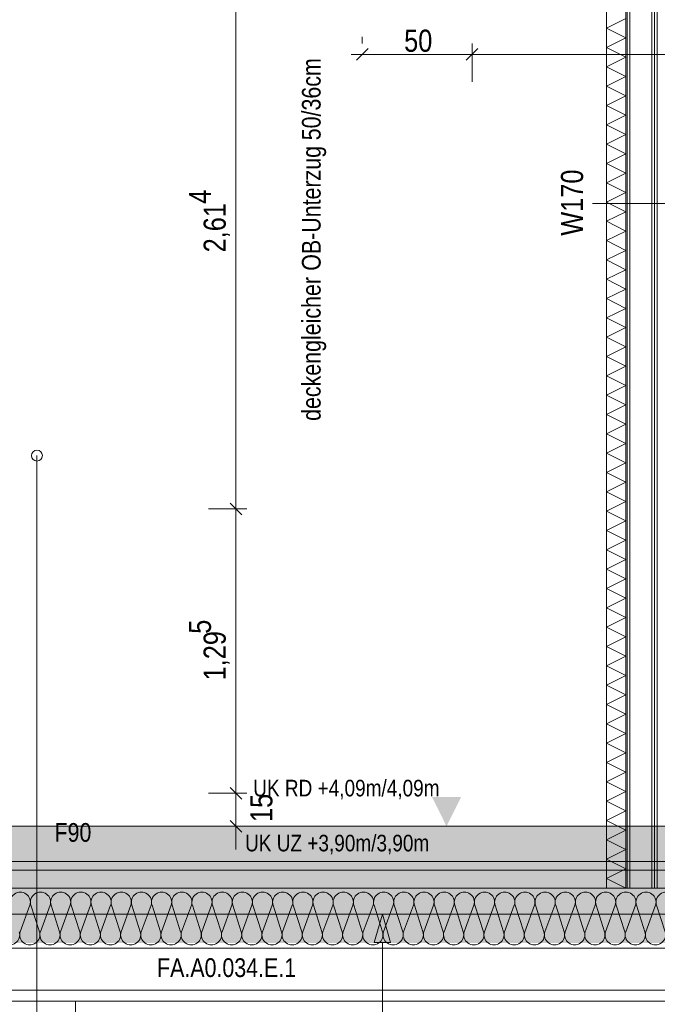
# Model space of a CAD drawing. Extents: x -500 to 300, y 62 to 1162.
# Tile 5 of 90: x -265 to -207, y 207 to 297. Entities that reach past the tile are written whole.
import ezdxf
from ezdxf.lldxf.tags import DXFTag

# ---------------------------------------------------------------- set-up
doc = ezdxf.new("R2010")
doc.units = 0
doc.layers.get('0').update_dxf_attribs({"lineweight": 13})
for name, color, linetype, lineweight, true_color in [('00 -Bauelemente -Dämmung innen', 7, 'Continuous', 9, 0xff7fe6), ('00 -Bauelemente -Gipskarton', 7, 'Continuous', 9, 0xff7fe6), ('00_Beschriftung UZ', 3, 'Continuous', 35, 0x00ff00), ('30 -33 Aussenwände- 7 Fassade_ Elemente', 7, 'Continuous', 9, 0x00aacc), ('30 -34 Innenwände- 2 nichttragend', 7, 'Continuous', 18, 0xff7fe6), ('30 -35 Decken- 1 Konstruktion-Träger- Stahlbeton', 7, 'Continuous', 13, 0x33aa00), ('70 -72 Beschriftung- 1 Beschriftung allgemein', 7, 'Continuous', 9, 0xff6633), ('70 -72 Beschriftung- 2 Beschriftung Bauteile', 7, 'Continuous', 9, 0x9999ff), ('70 -75 Raumstempel-2 Verweislinie', 7, 'Continuous', 9, 0xff6600), ('70 -76 Bemaßung- 2 Allgemein', 9, 'Continuous', 5, 0x808080), ('iwb_Schraffur_F90_feuerbestaendig', 1, 'Continuous', 13, 0xff0000), ('iwb_Schraffur_Unterzug', 7, 'Continuous', 5, 0xffffcc)]:
    doc.layers.add(name, color=color, linetype=linetype, lineweight=lineweight, true_color=true_color)
for name, color, linetype, lineweight in [('70 -71 Achsen- 1 Gebäudeachsen', 7, 'STRICHPUNKT2-A06G93K98I', 18), ('70 -75 Raumstempel- 3 Wandstempel', 7, 'Continuous', 50), ('Keine', 7, 'Continuous', 9)]:
    doc.layers.add(name, color=color, linetype=linetype, lineweight=lineweight)
doc.styles.get("Standard").update_dxf_attribs({"font": 'ARIALN.TTF'})
tags = doc.linetypes.add('fein_strichliert-A06G93KA8I', pattern=[4, 1, -2, 1]).pattern_tags.tags
tags[8:9] = [DXFTag(74, 4), DXFTag(75, 0), DXFTag(340, '0'), DXFTag(46, 0.0), DXFTag(50, 0.0), DXFTag(44, 0.0), DXFTag(45, 0.0)]
tags[6:7] = [DXFTag(74, 4), DXFTag(75, 0), DXFTag(340, '0'), DXFTag(46, 0.0), DXFTag(50, 0.0), DXFTag(44, 0.0), DXFTag(45, 0.0)]
tags[4:5] = [DXFTag(74, 4), DXFTag(75, 0), DXFTag(340, '0'), DXFTag(46, 0.0), DXFTag(50, 0.0), DXFTag(44, 0.0), DXFTag(45, 0.0)]
tags = doc.linetypes.add('STRICHPUNKT2-A06G93K98I', pattern=[12.7, 6.35, -3.175, 0, -3.175]).pattern_tags.tags
tags[10:11] = [DXFTag(74, 4), DXFTag(75, 0), DXFTag(340, '0'), DXFTag(46, 0.0), DXFTag(50, 0.0), DXFTag(44, 0.0), DXFTag(45, 0.0)]
tags[8:9] = [DXFTag(74, 4), DXFTag(75, 0), DXFTag(340, '0'), DXFTag(46, 0.0), DXFTag(50, 0.0), DXFTag(44, 0.0), DXFTag(45, 0.0)]
tags[6:7] = [DXFTag(74, 4), DXFTag(75, 0), DXFTag(340, '0'), DXFTag(46, 0.0), DXFTag(50, 0.0), DXFTag(44, 0.0), DXFTag(45, 0.0)]
tags[4:5] = [DXFTag(74, 4), DXFTag(75, 0), DXFTag(340, '0'), DXFTag(46, 0.0), DXFTag(50, 0.0), DXFTag(44, 0.0), DXFTag(45, 0.0)]

# ---------------------------------------------------------------- blocks, each defined once
blk = doc.blocks.new('Referenz-A06G93KB8I')
at = {"layer": '00 -Bauelemente -Dämmung innen', "color": 0, "linetype": 'Continuous', "lineweight": -2, "ltscale": 0.13}
for p, q in [((-207.609, 217.813), (-207.609, 341.543)), ((-209.609, 217.813), (-209.609, 339.543))]:
    blk.add_line(p, q, dxfattribs=at)
at = {"layer": '00 -Bauelemente -Gipskarton', "color": 0, "linetype": 'Continuous', "lineweight": -2, "ltscale": 0.13}
for p, q in [((-207.349, 217.813), (-207.349, 341.803)), ((-207.099, 217.813), (-207.099, 342.053)), ((-207.609, 217.813), (-207.609, 341.543)), ((-209.859, 217.813), (-209.859, 339.293)), ((-209.609, 217.813), (-209.609, 339.543))]:
    blk.add_line(p, q, dxfattribs=at)
at = {"layer": '00_Beschriftung UZ', "color": 0, "linetype": 'Continuous', "lineweight": -2, "ltscale": 0.13}
for points in [[(-227.631, 226.124), (-226.299, 223.453), (-224.96, 226.122)], [(-227.631, 220.783), (-226.299, 223.453), (-224.96, 220.785)]]:
    blk.add_solid(points, dxfattribs=at)
at = {"layer": '30 -33 Aussenwände- 7 Fassade_ Elemente', "color": 0, "linetype": 'Continuous', "lineweight": -2, "ltscale": 0.13}
for p, q in [((-154.799, 220.253), (-297.799, 220.253)), ((-297.799, 217.813), (-154.799, 217.813)), ((-265.136, 213.853), (-264.249, 216.253)), ((-264.159, 216.253), (-263.388, 213.853)), ((-263.298, 213.853), (-262.41, 216.253)), ((-262.32, 216.253), (-261.549, 213.853)), ((-261.459, 213.853), (-260.572, 216.253)), ((-260.482, 216.253), (-259.711, 213.853)), ((-259.621, 213.853), (-258.733, 216.253)), ((-258.643, 216.253), (-257.872, 213.853)), ((-257.782, 213.853), (-256.895, 216.253)), ((-256.805, 216.253), (-256.034, 213.853)), ((-255.944, 213.853), (-255.056, 216.253)), ((-254.966, 216.253), (-254.195, 213.853)), ((-254.105, 213.853), (-253.218, 216.253)), ((-253.128, 216.253), (-252.357, 213.853)), ((-252.267, 213.853), (-251.379, 216.253)), ((-251.289, 216.253), (-250.518, 213.853)), ((-250.428, 213.853), (-249.541, 216.253)), ((-249.451, 216.253), (-248.679, 213.853)), ((-248.589, 213.853), (-247.702, 216.253)), ((-247.612, 216.253), (-246.841, 213.853)), ((-246.751, 213.853), (-245.864, 216.253)), ((-245.774, 216.253), (-245.002, 213.853)), ((-244.912, 213.853), (-244.025, 216.253)), ((-243.935, 216.253), (-243.164, 213.853)), ((-243.074, 213.853), (-242.187, 216.253)), ((-242.097, 216.253), (-241.325, 213.853)), ((-241.235, 213.853), (-240.348, 216.253)), ((-240.258, 216.253), (-239.487, 213.853)), ((-239.397, 213.853), (-238.51, 216.253)), ((-238.42, 216.253), (-237.648, 213.853)), ((-237.558, 213.853), (-236.671, 216.253)), ((-236.581, 216.253), (-235.81, 213.853)), ((-235.72, 213.853), (-234.833, 216.253)), ((-234.743, 216.253), (-233.971, 213.853)), ((-233.881, 213.853), (-232.994, 216.253)), ((-232.904, 216.253), (-232.133, 213.853)), ((-232.043, 213.853), (-231.156, 216.253)), ((-231.066, 216.253), (-230.294, 213.853)), ((-230.204, 213.853), (-229.317, 216.253)), ((-229.227, 216.253), (-228.456, 213.853)), ((-228.366, 213.853), (-227.478, 216.253)), ((-227.388, 216.253), (-226.617, 213.853)), ((-226.527, 213.853), (-225.64, 216.253)), ((-225.55, 216.253), (-224.779, 213.853)), ((-224.689, 213.853), (-223.801, 216.253)), ((-223.711, 216.253), (-222.94, 213.853)), ((-222.85, 213.853), (-221.963, 216.253)), ((-221.873, 216.253), (-221.102, 213.853)), ((-221.012, 213.853), (-220.124, 216.253)), ((-220.034, 216.253), (-219.263, 213.853)), ((-219.173, 213.853), (-218.286, 216.253)), ((-218.196, 216.253), (-217.424, 213.853)), ((-217.334, 213.853), (-216.447, 216.253)), ((-216.357, 216.253), (-215.586, 213.853)), ((-215.496, 213.853), (-214.609, 216.253)), ((-214.519, 216.253), (-213.747, 213.853)), ((-213.657, 213.853), (-212.77, 216.253)), ((-212.68, 216.253), (-211.909, 213.853)), ((-211.819, 213.853), (-210.932, 216.253)), ((-210.842, 216.253), (-210.07, 213.853)), ((-209.98, 213.853), (-209.093, 216.253)), ((-209.003, 216.253), (-208.232, 213.853)), ((-208.142, 213.853), (-207.255, 216.253)), ((-207.165, 216.253), (-206.393, 213.853)), ((-150.299, 212.353), (-302.299, 212.353)), ((-297.299, 212.353), (-155.299, 212.353)), ((-155.299, 208.513), (-297.299, 208.513)), ((-300.899, 207.513), (-151.699, 207.513))]:
    blk.add_line(p, q, dxfattribs=at)
at = {"layer": '30 -33 Aussenwände- 7 Fassade_ Elemente', "color": 0, "linetype": 'fein_strichliert-A06G93KA8I', "lineweight": -2, "ltscale": 0.13}
blk.add_line((-260.099, 205.653), (-260.099, 207.513), dxfattribs=at)
at = {"layer": '30 -33 Aussenwände- 7 Fassade_ Elemente', "color": 0, "linetype": 'Continuous', "lineweight": -2, "ltscale": 0.13}
for centre, major_axis, end_param in [((-265.123, 216.535), (0.874, -0.282), 3.764652), ((-263.285, 216.535), (0.874, -0.282), 3.764652), ((-261.446, 216.535), (0.874, -0.282), 3.764652), ((-259.608, 216.535), (0.874, -0.282), 3.764652), ((-257.769, 216.535), (0.874, -0.282), 3.764652), ((-255.931, 216.535), (0.874, -0.282), 3.764652), ((-254.092, 216.535), (0.874, -0.282), 3.764652), ((-252.254, 216.535), (0.874, -0.282), 3.764652), ((-250.415, 216.535), (0.874, -0.282), 3.764652), ((-248.577, 216.535), (0.874, -0.282), 3.764652), ((-246.738, 216.535), (0.874, -0.282), 3.764652), ((-244.899, 216.535), (0.874, -0.282), 3.764652), ((-243.061, 216.535), (0.874, -0.282), 3.764652), ((-241.222, 216.535), (0.874, -0.282), 3.764652), ((-239.384, 216.535), (0.874, -0.282), 3.764652), ((-237.545, 216.535), (0.874, -0.282), 3.764652), ((-235.707, 216.535), (0.874, -0.282), 3.764652), ((-233.868, 216.535), (0.874, -0.282), 3.764652), ((-232.03, 216.535), (0.874, -0.282), 3.764652), ((-230.191, 216.535), (0.874, -0.282), 3.764652), ((-228.353, 216.535), (0.874, -0.282), 3.764652), ((-226.514, 216.535), (0.874, -0.282), 3.764652), ((-224.676, 216.535), (0.874, -0.282), 3.764652), ((-222.837, 216.535), (0.874, -0.282), 3.764652), ((-220.999, 216.535), (0.874, -0.282), 3.764652), ((-219.16, 216.535), (0.874, -0.282), 3.764652), ((-217.322, 216.535), (0.874, -0.282), 3.764652), ((-215.483, 216.535), (0.874, -0.282), 3.764652), ((-213.644, 216.535), (0.874, -0.282), 3.764652), ((-211.806, 216.535), (0.874, -0.282), 3.764652), ((-209.967, 216.535), (0.874, -0.282), 3.764652), ((-208.129, 216.535), (0.874, -0.282), 3.764652), ((-206.29, 216.535), (0.874, -0.282), 3.764652), ((-266.1, 213.572), (-0.874, 0.282), 3.765224), ((-264.262, 213.572), (-0.874, 0.282), 3.765224), ((-262.423, 213.572), (-0.874, 0.282), 3.765224), ((-260.585, 213.572), (-0.874, 0.282), 3.765224), ((-258.746, 213.572), (-0.874, 0.282), 3.765224), ((-256.908, 213.572), (-0.874, 0.282), 3.765224), ((-255.069, 213.572), (-0.874, 0.282), 3.765224), ((-253.231, 213.572), (-0.874, 0.282), 3.765224), ((-251.392, 213.572), (-0.874, 0.282), 3.765224), ((-249.554, 213.572), (-0.874, 0.282), 3.765224), ((-247.715, 213.572), (-0.874, 0.282), 3.765224), ((-245.877, 213.572), (-0.874, 0.282), 3.765224), ((-244.038, 213.572), (-0.874, 0.282), 3.765224), ((-242.2, 213.572), (-0.874, 0.282), 3.765224), ((-240.361, 213.572), (-0.874, 0.282), 3.765224), ((-238.523, 213.572), (-0.874, 0.282), 3.765224), ((-236.684, 213.572), (-0.874, 0.282), 3.765224), ((-234.846, 213.572), (-0.874, 0.282), 3.765224), ((-233.007, 213.572), (-0.874, 0.282), 3.765224), ((-231.168, 213.572), (-0.874, 0.282), 3.765224), ((-229.33, 213.572), (-0.874, 0.282), 3.765224), ((-227.491, 213.572), (-0.874, 0.282), 3.765224), ((-225.653, 213.572), (-0.874, 0.282), 3.765224), ((-223.814, 213.572), (-0.874, 0.282), 3.765224), ((-221.976, 213.572), (-0.874, 0.282), 3.765224), ((-220.137, 213.572), (-0.874, 0.282), 3.765224), ((-218.299, 213.572), (-0.874, 0.282), 3.765224), ((-216.46, 213.572), (-0.874, 0.282), 3.765224), ((-214.622, 213.572), (-0.874, 0.282), 3.765224), ((-212.783, 213.572), (-0.874, 0.282), 3.765224), ((-210.945, 213.572), (-0.874, 0.282), 3.765224), ((-209.106, 213.572), (-0.874, 0.282), 3.765224), ((-207.268, 213.572), (-0.874, 0.282), 3.765224)]:
    blk.add_ellipse(centre, major_axis=major_axis, ratio=1, start_param=0, end_param=end_param, dxfattribs=at)
at = {"layer": '30 -34 Innenwände- 2 nichttragend', "color": 0, "linetype": 'Continuous', "lineweight": -2, "ltscale": 0.13}
for p, q in [((-207.099, 217.813), (-207.099, 342.053)), ((-209.959, 217.813), (-209.959, 339.193)), ((-209.859, 217.813), (-209.859, 339.293)), ((-211.719, 217.813), (-211.719, 337.433)), ((-207.099, 217.813), (-211.719, 217.813))]:
    blk.add_line(p, q, dxfattribs=at)
at = {"layer": '30 -35 Decken- 1 Konstruktion-Träger- Stahlbeton', "color": 0, "linetype": 'fein_strichliert-A06G93KA8I', "lineweight": -2, "ltscale": 0.13}
for p, q in [((-298.299, 223.453), (-2.299, 223.453)), ((-298.299, 215.453), (-2.299, 215.453))]:
    blk.add_line(p, q, dxfattribs=at)
at = {"layer": '70 -71 Achsen- 1 Gebäudeachsen', "color": 0, "linetype": 'Continuous', "lineweight": -2, "ltscale": 0.13}
for p, q in [((-211.719, 296.135), (-209.959, 297.013)), ((-209.959, 295.253), (-211.719, 296.135)), ((-211.719, 294.375), (-209.959, 295.253)), ((-209.959, 293.493), (-211.719, 294.375)), ((-211.719, 292.615), (-209.959, 293.493)), ((-209.959, 291.733), (-211.719, 292.615)), ((-211.719, 290.855), (-209.959, 291.733)), ((-209.959, 289.973), (-211.719, 290.855)), ((-211.719, 289.095), (-209.959, 289.973)), ((-209.959, 288.213), (-211.719, 289.095)), ((-211.719, 287.335), (-209.959, 288.213)), ((-209.959, 286.453), (-211.719, 287.335)), ((-211.719, 285.575), (-209.959, 286.453)), ((-209.959, 284.693), (-211.719, 285.575)), ((-211.719, 283.815), (-209.959, 284.693)), ((-209.959, 282.933), (-211.719, 283.815)), ((-211.719, 282.055), (-209.959, 282.933)), ((-209.959, 281.173), (-211.719, 282.055)), ((-211.719, 280.295), (-209.959, 281.173)), ((-209.959, 279.413), (-211.719, 280.295)), ((-211.719, 278.535), (-209.959, 279.413)), ((-209.959, 277.653), (-211.719, 278.535)), ((-211.719, 276.775), (-209.959, 277.653)), ((-209.959, 275.893), (-211.719, 276.775)), ((-211.719, 275.015), (-209.959, 275.893)), ((-209.959, 274.133), (-211.719, 275.015)), ((-211.719, 273.255), (-209.959, 274.133)), ((-209.959, 272.373), (-211.719, 273.255)), ((-211.719, 271.495), (-209.959, 272.373)), ((-209.959, 270.613), (-211.719, 271.495)), ((-211.719, 269.735), (-209.959, 270.613)), ((-209.959, 268.853), (-211.719, 269.735)), ((-211.719, 267.975), (-209.959, 268.853)), ((-209.959, 267.093), (-211.719, 267.975)), ((-211.719, 266.215), (-209.959, 267.093)), ((-209.959, 265.333), (-211.719, 266.215)), ((-211.719, 264.455), (-209.959, 265.333)), ((-209.959, 263.573), (-211.719, 264.455)), ((-211.719, 262.695), (-209.959, 263.573)), ((-209.959, 261.813), (-211.719, 262.695)), ((-211.719, 260.935), (-209.959, 261.813)), ((-209.959, 260.053), (-211.719, 260.935)), ((-211.719, 259.175), (-209.959, 260.053)), ((-209.959, 258.293), (-211.719, 259.175)), ((-211.719, 257.415), (-209.959, 258.293)), ((-209.959, 256.533), (-211.719, 257.415)), ((-211.719, 255.655), (-209.959, 256.533)), ((-209.959, 254.773), (-211.719, 255.655)), ((-211.719, 253.895), (-209.959, 254.773)), ((-209.959, 253.013), (-211.719, 253.895)), ((-211.719, 252.135), (-209.959, 253.013)), ((-209.959, 251.253), (-211.719, 252.135)), ((-211.719, 250.375), (-209.959, 251.253)), ((-209.959, 249.493), (-211.719, 250.375)), ((-211.719, 248.615), (-209.959, 249.493)), ((-209.959, 247.733), (-211.719, 248.615)), ((-211.719, 246.855), (-209.959, 247.733)), ((-209.959, 245.973), (-211.719, 246.855)), ((-211.719, 245.095), (-209.959, 245.973)), ((-209.959, 244.213), (-211.719, 245.095)), ((-211.719, 243.335), (-209.959, 244.213)), ((-209.959, 242.453), (-211.719, 243.335)), ((-211.719, 241.575), (-209.959, 242.453)), ((-209.959, 240.693), (-211.719, 241.575)), ((-211.719, 239.815), (-209.959, 240.693)), ((-209.959, 238.933), (-211.719, 239.815)), ((-211.719, 238.055), (-209.959, 238.933)), ((-209.959, 237.173), (-211.719, 238.055)), ((-211.719, 236.295), (-209.959, 237.173)), ((-209.959, 235.413), (-211.719, 236.295)), ((-211.719, 234.535), (-209.959, 235.413)), ((-209.959, 233.653), (-211.719, 234.535)), ((-211.719, 232.775), (-209.959, 233.653)), ((-209.959, 231.893), (-211.719, 232.775)), ((-211.719, 231.015), (-209.959, 231.893)), ((-209.959, 230.133), (-211.719, 231.015)), ((-211.719, 229.255), (-209.959, 230.133)), ((-209.959, 228.373), (-211.719, 229.255)), ((-211.719, 227.495), (-209.959, 228.373)), ((-209.959, 226.613), (-211.719, 227.495)), ((-211.719, 225.735), (-209.959, 226.613)), ((-209.959, 224.853), (-211.719, 225.735)), ((-211.719, 223.975), (-209.959, 224.853)), ((-209.959, 223.093), (-211.719, 223.975)), ((-211.719, 222.215), (-209.959, 223.093)), ((-209.959, 221.333), (-211.719, 222.215)), ((-211.719, 220.455), (-209.959, 221.333)), ((-209.959, 219.573), (-211.719, 220.455)), ((-211.719, 218.695), (-209.959, 219.573)), ((-209.959, 217.813), (-211.719, 218.695))]:
    blk.add_line(p, q, dxfattribs=at)
at = {"layer": '70 -71 Achsen- 1 Gebäudeachsen', "color": 0, "linetype": 'STRICHPUNKT2-A06G93K98I', "lineweight": -2, "ltscale": 0.13}
blk.add_line((-387.239, 219.453), (76.501, 219.453), dxfattribs=at)
at = {"layer": '70 -72 Beschriftung- 2 Beschriftung Bauteile', "color": 0, "lineweight": -2}
for p, q in [((-232.892, 212.855), (-232.142, 215.453)), ((-232.142, 215.453), (-231.392, 212.855)), ((-231.392, 212.855), (-232.892, 212.855))]:
    blk.add_line(p, q, dxfattribs=at)
at = {"layer": '70 -72 Beschriftung- 2 Beschriftung Bauteile', "color": 0, "linetype": 'Continuous', "lineweight": -2, "ltscale": 0.13}
blk.add_line((-232.142, 212.855), (-232.142, 205.575), dxfattribs=at)
at = {"layer": '70 -75 Raumstempel-2 Verweislinie', "color": 0, "linetype": 'Continuous', "lineweight": -2, "ltscale": 0.13}
blk.add_line((-263.61, 195.032), (-263.61, 257.206), dxfattribs=at)
at = {"layer": '70 -75 Raumstempel-2 Verweislinie', "color": 0, "linetype": 'ByBlock', "lineweight": -2, "ltscale": 0.13}
blk.add_circle((-263.61, 257.206), 0.5, dxfattribs=at)
at = {"layer": '70 -76 Bemaßung- 2 Allgemein', "color": 0, "linetype": 'Continuous', "lineweight": -2, "ltscale": 0.13}
for p, q in [((-245.479, 253.414), (-245.479, 303.573)), ((-233.976, 295.323), (-233.976, 294.735)), ((-234.507, 293.204), (-233.446, 294.265)), ((-224.507, 293.204), (-223.446, 294.265)), ((-223.446, 294.265), (-224.507, 293.204)), ((-223.976, 291.235), (-223.976, 294.735)), ((-223.976, 291.235), (-223.976, 294.735)), ((-234.976, 293.735), (-232.916, 293.735)), ((-225.037, 293.735), (-232.916, 293.735)), ((-222.976, 293.735), (-225.037, 293.735)), ((-224.976, 293.735), (-222.916, 293.735)), ((-151.359, 293.735), (-222.916, 293.735)), ((-246.009, 252.884), (-244.948, 251.823)), ((-244.948, 251.823), (-246.009, 252.884)), ((-245.479, 251.353), (-245.479, 253.414)), ((-245.479, 253.353), (-245.479, 251.293)), ((-247.979, 252.353), (-244.479, 252.353)), ((-247.979, 252.353), (-244.479, 252.353)), ((-245.479, 227.514), (-245.479, 251.293)), ((-245.479, 227.514), (-245.479, 228.574)), ((-244.948, 225.923), (-246.009, 226.984)), ((-244.948, 225.923), (-246.009, 226.984)), ((-245.479, 225.453), (-245.479, 227.514)), ((-245.479, 225.453), (-245.479, 227.514)), ((-247.979, 226.453), (-244.479, 226.453)), ((-247.979, 226.453), (-244.479, 226.453)), ((-245.479, 223.453), (-245.479, 226.453)), ((-245.479, 224.453), (-245.479, 222.393)), ((-247.979, 223.453), (-244.479, 223.453)), ((-246.009, 223.984), (-244.948, 222.923)), ((-245.479, 222.393), (-245.479, 221.333))]:
    blk.add_line(p, q, dxfattribs=at)
at = {"layer": 'Keine', "color": 0, "lineweight": -2}
blk.add_line((-212.994, 280.168), (-205.824, 280.168), dxfattribs=at)
at = {"layer": '00_Beschriftung UZ', "color": 0, "linetype": 'ByBlock', "lineweight": -2, "ltscale": 0.13, "char_height": 1.51033, "attachment_point": 1}
for s, insert in [('{\\fArial Narrow;UK RD +4,09m/4,09m}', (-243.906, 227.684)), ('{\\fArial Narrow;UK UZ +3,90m/3,90m}', (-244.652, 222.678))]:
    blk.add_mtext(s, dxfattribs=dict(at, insert=insert))
at = {"layer": '70 -72 Beschriftung- 1 Beschriftung allgemein', "color": 0, "linetype": 'Continuous', "lineweight": -2, "ltscale": 0.13, "char_height": 1.7, "attachment_point": 1, "rotation": 90}
for s, insert in [('{\\fArial Narrow;50/36cm}', (-239.469, 285.918)), ('{\\fArial Narrow;OB-Unterzug}', (-239.469, 274.036)), ('{\\fArial Narrow;deckengleicher}', (-239.469, 260.363))]:
    blk.add_mtext(s, dxfattribs=dict(at, insert=insert))
at = {"layer": '70 -72 Beschriftung- 1 Beschriftung allgemein', "color": 0, "linetype": 'Continuous', "lineweight": -2, "ltscale": 0.13, "insert": (-252.668, 211.427), "char_height": 1.7, "attachment_point": 1}
blk.add_mtext('{\\fArial Narrow;FA.A0.034.E.1}', dxfattribs=at)
at = {"layer": '70 -75 Raumstempel- 3 Wandstempel', "color": 0, "linetype": 'Continuous', "lineweight": -2, "ltscale": 0.13, "insert": (-215.872, 277.226), "char_height": 2.01377, "attachment_point": 1, "rotation": 90}
blk.add_mtext('{\\fArial Narrow;W170}', dxfattribs=at)
at = {"layer": '70 -75 Raumstempel- 3 Wandstempel', "color": 0, "linetype": 'Continuous', "lineweight": -2, "ltscale": 0.13, "insert": (-262.007, 223.743), "char_height": 1.7, "attachment_point": 1}
blk.add_mtext('{\\fArial Narrow;F90}', dxfattribs=at)
at = {"layer": '70 -76 Bemaßung- 2 Allgemein', "color": 0, "linetype": 'Continuous', "lineweight": -2, "ltscale": 0.13, "insert": (-230.159, 295.986), "char_height": 2.01377, "attachment_point": 1}
blk.add_mtext('{\\fArial Narrow;50}', dxfattribs=at)
at = {"layer": '70 -76 Bemaßung- 2 Allgemein', "color": 0, "linetype": 'Continuous', "lineweight": -2, "ltscale": 0.13, "char_height": 2.01377, "attachment_point": 1, "rotation": 90}
for s, insert in [('{\\fArial Narrow;4}', (-249.767, 280.135)), ('{\\fArial Narrow;2,61}', (-248.425, 275.709)), ('{\\fArial Narrow;5}', (-249.771, 240.979)), ('{\\fArial Narrow;1,29}', (-248.429, 236.734)), ('{\\fArial Narrow;15}', (-244.174, 223.842))]:
    blk.add_mtext(s, dxfattribs=dict(at, insert=insert))
blk = doc.blocks.new('Referenz-A06G93KD8I')
at = {"layer": 'iwb_Schraffur_Unterzug', "linetype": 'Continuous', "ltscale": 0.13}
blk.add_hatch(color=256, dxfattribs=at).paths.add_polyline_path([(-298.298, 219.453), (-298.298, 223.453), (-2.298, 223.453), (-2.298, 215.453), (-298.298, 215.453)])
at = {"layer": 'iwb_Schraffur_F90_feuerbestaendig', "linetype": 'Continuous', "ltscale": 0.13}
blk.add_solid([(-309.397, 217.813), (-0.798, 217.813), (-309.397, 212.828), (-0.798, 212.828)], dxfattribs=at)

msp = doc.modelspace()

# ---------------------------------------------------------------- block references
at = {"color": 8, "lineweight": 13, "ltscale": 0.13, "true_color": 0x808080}
msp.add_blockref('Referenz-A06G93KB8I', (0, 0), dxfattribs=at)
at = {"color": 8, "lineweight": 25, "ltscale": 0.25, "true_color": 0x808080}
msp.add_blockref('Referenz-A06G93KD8I', (0, 0), dxfattribs=at)

doc.saveas('drawing.dxf')
